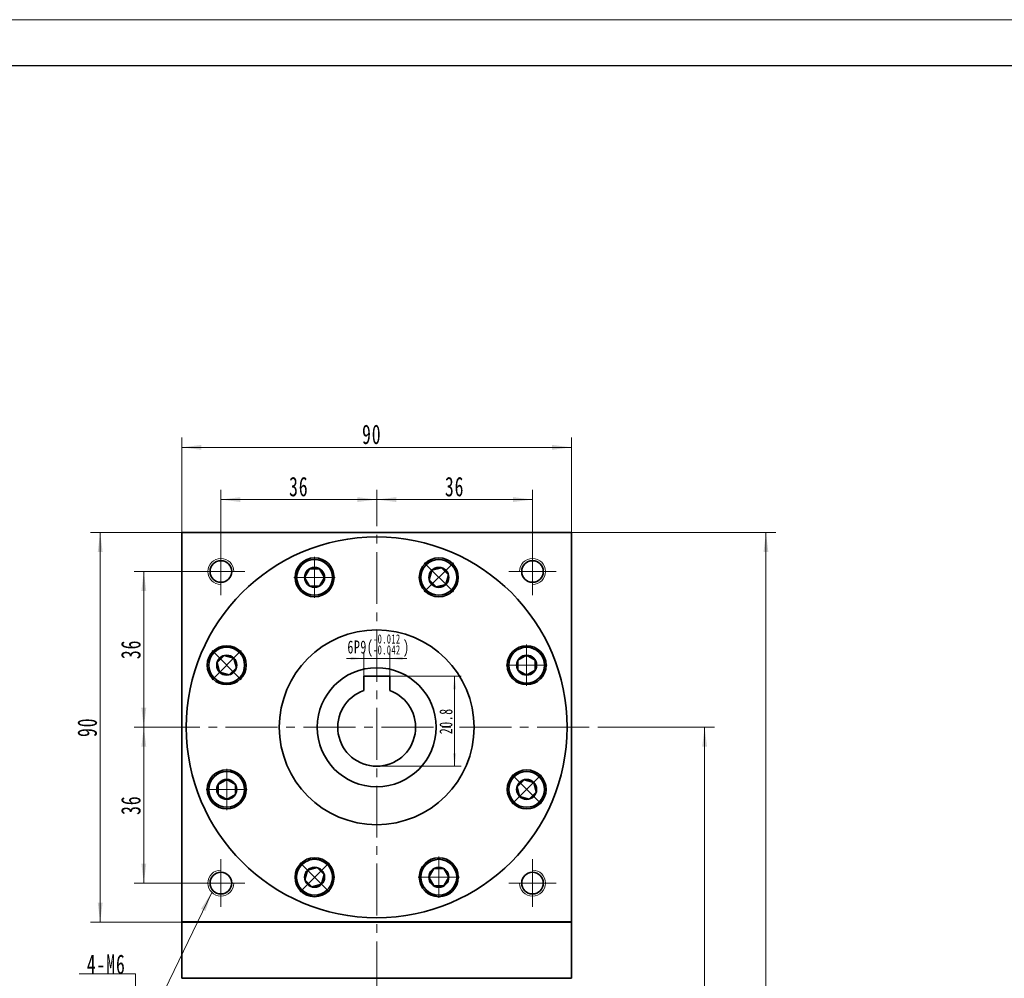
# Model space of a CAD drawing. Header units: millimetres. Extents: x -75 to 822, y -78 to 557.
# Tile 4 of 4: x 324 to 551, y 335 to 557. Entities that reach past the tile are written whole.
import ezdxf

# ---------------------------------------------------------------- set-up
doc = ezdxf.new("R2010")
doc.units = ezdxf.units.MM
doc.set_wipeout_variables(frame=1)
doc.linetypes.add('点画线', pattern=[18, 12, -2, 2, -2])
doc.layers.get('0').update_dxf_attribs({"lineweight": 35})
for name, color, linetype, lineweight in [('EB0', 7, 'Continuous', 35), ('中心线层', 1, '点画线', 18), ('图框_外框线', 7, 'Continuous', 18), ('尺寸线层', 3, 'Continuous', 18), ('粗实线', 7, 'Continuous', 50), ('粗实线层', 7, 'Continuous', 35)]:
    doc.layers.add(name, color=color, linetype=linetype, lineweight=lineweight)
doc.styles.add('标准', font='txt', dxfattribs={"width": 0.667})
doc.dimstyles.new('a4-1-1', dxfattribs={"dimtxt": 3, "dimasz": 3, "dimexe": 1.5, "dimexo": 0, "dimgap": 0.5, "dimtad": 1, "dimdec": 3, "dimdsep": 46, "dimtxsty": '标准', "dimblk": '_CAXARROW', "dimcen": 0, "dimdle": 4, "dimazin": 2, "dimtfac": 0.707107, "dimtdec": 3, "dimtix": 1, "dimtmove": 2, "dimatfit": 3, "dimfxl": 1, "dimfrac": 2, "dimtolj": 1, "dimtzin": 0, "dimarcsym": 1})

# ---------------------------------------------------------------- blocks, each defined once
blk = doc.blocks.new('*X14')
at = {"layer": '尺寸线层', "linetype": 'Continuous', "transparency": 16777216}
for points in [[(370.33, 445.74), (374.83, 445.18), (374.83, 446.3)], [(406.33, 445.74), (401.83, 445.18), (401.83, 446.3)]]:
    blk.add_hatch(color=0, dxfattribs=at).paths.add_polyline_path(points, flags=0)
at = {"layer": '尺寸线层', "color": 0, "linetype": 'Continuous', "transparency": 16777216}
for p, q in [((370.33, 434.62), (370.33, 447.99)), ((406.33, 441.12), (406.33, 447.99)), ((406.33, 445.74), (370.33, 445.74))]:
    blk.add_line(p, q, dxfattribs=at)
at = {"layer": '尺寸线层', "color": 0, "transparency": 16777216, "insert": (388.33, 448.71), "char_height": 4.5, "width": 9, "attachment_point": 5, "line_spacing_factor": 1.15057, "style": '标准'}
blk.add_mtext('\\T1.1;36', dxfattribs=at)
blk = doc.blocks.new('_CAXARROW')
blk.add_hatch(color=0).paths.add_polyline_path([(0, 0), (-1, 0.125), (-1, -0.125)], flags=0)
blk = doc.blocks.new('*X15')
at = {"layer": '尺寸线层', "linetype": 'Continuous', "transparency": 16777216}
for points in [[(406.33, 445.74), (410.83, 446.3), (410.83, 445.18)], [(442.33, 445.74), (437.83, 446.3), (437.83, 445.18)]]:
    blk.add_hatch(color=0, dxfattribs=at).paths.add_polyline_path(points, flags=0)
at = {"layer": '尺寸线层', "color": 0, "linetype": 'Continuous', "transparency": 16777216}
for p, q in [((406.33, 441.12), (406.33, 447.99)), ((442.33, 434.62), (442.33, 447.99)), ((406.33, 445.74), (442.33, 445.74))]:
    blk.add_line(p, q, dxfattribs=at)
at = {"layer": '尺寸线层', "color": 0, "transparency": 16777216, "insert": (424.33, 448.71), "char_height": 4.5, "width": 9, "attachment_point": 5, "line_spacing_factor": 1.15057, "style": '标准'}
blk.add_mtext('\\T1.1;36', dxfattribs=at)
blk = doc.blocks.new('*X16')
at = {"layer": '尺寸线层', "linetype": 'Continuous', "transparency": 16777216}
for points in [[(352.52, 429.12), (353.09, 424.62), (351.96, 424.62)], [(352.52, 393.12), (353.09, 397.62), (351.96, 397.62)]]:
    blk.add_hatch(color=0, dxfattribs=at).paths.add_polyline_path(points, flags=0)
at = {"layer": '尺寸线层', "color": 0, "linetype": 'Continuous', "transparency": 16777216}
for p, q in [((364.83, 429.12), (350.27, 429.12)), ((352.52, 429.12), (352.52, 393.12)), ((353.44, 393.12), (350.27, 393.12))]:
    blk.add_line(p, q, dxfattribs=at)
at = {"layer": '尺寸线层', "color": 0, "transparency": 16777216, "insert": (349.55, 411.12), "char_height": 4.5, "width": 9, "attachment_point": 5, "rotation": 90, "line_spacing_factor": 1.15057, "style": '标准'}
blk.add_mtext('\\T1.1;36', dxfattribs=at)
blk = doc.blocks.new('*X17')
at = {"layer": '尺寸线层', "linetype": 'Continuous', "transparency": 16777216}
for points in [[(352.52, 393.12), (353.09, 388.62), (351.96, 388.62)], [(352.52, 357.12), (353.09, 361.62), (351.96, 361.62)]]:
    blk.add_hatch(color=0, dxfattribs=at).paths.add_polyline_path(points, flags=0)
at = {"layer": '尺寸线层', "color": 0, "linetype": 'Continuous', "transparency": 16777216}
for p, q in [((353.44, 393.12), (350.27, 393.12)), ((352.52, 393.12), (352.52, 357.12)), ((364.83, 357.12), (350.27, 357.12))]:
    blk.add_line(p, q, dxfattribs=at)
at = {"layer": '尺寸线层', "color": 0, "transparency": 16777216, "insert": (349.55, 375.12), "char_height": 4.5, "width": 9, "attachment_point": 5, "rotation": 90, "line_spacing_factor": 1.15057, "style": '标准'}
blk.add_mtext('\\T1.1;36', dxfattribs=at)
blk = doc.blocks.new('*X18')
at = {"layer": '尺寸线层', "linetype": 'Continuous', "transparency": 16777216}
for points in [[(496.26, 438.12), (496.82, 433.62), (495.7, 433.62)], [(496.26, 208.62), (496.82, 213.12), (495.7, 213.12)]]:
    blk.add_hatch(color=0, dxfattribs=at).paths.add_polyline_path(points, flags=0)
at = {"layer": '尺寸线层', "color": 0, "linetype": 'Continuous', "transparency": 16777216}
for p, q in [((451.33, 438.12), (498.51, 438.12)), ((496.26, 438.12), (496.26, 208.62)), ((451.33, 208.62), (498.51, 208.62))]:
    blk.add_line(p, q, dxfattribs=at)
at = {"layer": '尺寸线层', "color": 0, "transparency": 16777216, "insert": (493.28, 323.37), "char_height": 4.5, "width": 21.0008, "attachment_point": 5, "rotation": 90, "line_spacing_factor": 1.15057, "style": '标准'}
blk.add_mtext('\\T1.1;229.5', dxfattribs=at)
blk = doc.blocks.new('*X19')
at = {"layer": '尺寸线层', "linetype": 'Continuous', "transparency": 16777216}
for points in [[(482.09, 393.12), (482.65, 388.62), (481.53, 388.62)], [(482.09, 208.62), (482.65, 213.12), (481.53, 213.12)]]:
    blk.add_hatch(color=0, dxfattribs=at).paths.add_polyline_path(points, flags=0)
at = {"layer": '尺寸线层', "color": 0, "linetype": 'Continuous', "transparency": 16777216}
for p, q in [((457.98, 393.12), (484.34, 393.12)), ((482.09, 393.12), (482.09, 208.62)), ((451.33, 208.62), (484.34, 208.62))]:
    blk.add_line(p, q, dxfattribs=at)
at = {"layer": '尺寸线层', "color": 0, "transparency": 16777216, "insert": (479.1, 307.04), "char_height": 4.5, "width": 20.8061, "attachment_point": 5, "rotation": 90, "line_spacing_factor": 1.15057, "style": '标准'}
blk.add_mtext('\\T1.1;184.5', dxfattribs=at)
blk = doc.blocks.new('*X24')
at = {"layer": '尺寸线层', "color": 0, "char_height": 3, "attachment_point": 1, "line_spacing_factor": 1.15057, "style": '标准'}
for s, insert, width in [('\\T1.1;{\\H0.707107x;-0.012}', (405.49, 414.6), 25.4533), ('\\T1.1;6P9(', (399.57, 413.18), 54.0372), ('\\T1.1;{\\H0.707107x;-0.042}', (405.49, 412.07), 25.4533), ('\\T1.1;)', (412.45, 413.18), 54.0372)]:
    blk.add_mtext(s, dxfattribs=dict(at, insert=insert, width=width))
blk = doc.blocks.new('*X23')
at = {"layer": '尺寸线层', "linetype": 'Continuous', "transparency": 16777216}
for points in [[(403.33, 409.04), (400.33, 408.66), (400.33, 409.41)], [(409.33, 409.04), (412.33, 408.66), (412.33, 409.41)]]:
    blk.add_hatch(color=0, dxfattribs=at).paths.add_polyline_path(points, flags=0)
at = {"layer": '尺寸线层', "color": 0, "linetype": 'Continuous', "transparency": 16777216}
for p, q in [((403.33, 404.92), (403.33, 410.54)), ((409.33, 404.92), (409.33, 410.54)), ((413.33, 409.04), (399.33, 409.04))]:
    blk.add_line(p, q, dxfattribs=at)
at = {"layer": '尺寸线层', "color": 0, "transparency": 16777216}
blk.add_blockref('*X24', (0, 0), dxfattribs=at)
blk = doc.blocks.new('*X25')
at = {"layer": '尺寸线层', "linetype": 'Continuous', "transparency": 16777216}
for points in [[(424.33, 404.92), (424.7, 401.92), (423.95, 401.92)], [(424.33, 384.12), (424.7, 387.12), (423.95, 387.12)]]:
    blk.add_hatch(color=0, dxfattribs=at).paths.add_polyline_path(points, flags=0)
at = {"layer": '尺寸线层', "color": 0, "linetype": 'Continuous', "transparency": 16777216}
for p, q in [((409.33, 404.92), (425.83, 404.92)), ((424.33, 404.92), (424.33, 384.12)), ((406.33, 384.12), (425.83, 384.12))]:
    blk.add_line(p, q, dxfattribs=at)
at = {"layer": '尺寸线层', "color": 0, "transparency": 16777216, "insert": (422.34, 394.52), "char_height": 3, "width": 10.9547, "attachment_point": 5, "rotation": 90, "line_spacing_factor": 1.15057, "style": '标准'}
blk.add_mtext('\\T1.1;20.8', dxfattribs=at)
blk = doc.blocks.new('*X26')
at = {"layer": '尺寸线层', "linetype": 'Continuous'}
blk.add_hatch(color=0, dxfattribs=at).paths.add_polyline_path([(17.62, 28.86), (16.17, 24.56), (15.15, 25.05)], flags=0)
at = {"layer": '尺寸线层', "color": 0, "linetype": 'Continuous'}
blk.add_line((17.62, 28.86), (3.67, 0), dxfattribs=at)
at = {"layer": '尺寸线层', "color": 0}
for p, q in [((0, 10.09), (-12.97, 10.09)), ((0, 0), (0, 10.09)), ((0, 0), (-12.97, 0)), ((3.67, 0), (0, 0))]:
    blk.add_line(p, q, dxfattribs=at)
at = {"layer": '尺寸线层', "color": 0, "insert": (-2.25, 0.9), "char_height": 4.5, "width": 19.9754, "attachment_point": 9, "line_spacing_factor": 1.15057, "style": '标准'}
blk.add_mtext('\\T1.1;4-M6\\P5个面', dxfattribs=at)
blk = doc.blocks.new('*X27')
at = {"layer": '中心线层', "linetype": '点画线', "lineweight": 18}
for p, q in [((0, -4.76), (0, 4.76)), ((-4.76, 0), (4.76, 0))]:
    blk.add_line(p, q, dxfattribs=at)
at = {"layer": '粗实线层'}
for p, q in [((-2.31, 0), (-1.15, 2)), ((-2.31, 0), (-1.15, -2)), ((-1.15, 2), (1.15, 2)), ((2.31, 0), (1.15, 2)), ((2.31, 0), (1.15, 2)), ((2.31, 0), (1.15, -2)), ((-1.15, -2), (1.15, -2))]:
    blk.add_line(p, q, dxfattribs=at)
blk.add_circle((0, 0), 2.31, dxfattribs=at)
for start, end in [(0, 180), (180, 360)]:
    blk.add_arc((0, 0), 4.14, start, end, dxfattribs=at)
blk = doc.blocks.new('*X28')
at = {"layer": '尺寸线层', "linetype": 'Continuous', "transparency": 16777216}
for points in [[(342.45, 438.12), (343.01, 433.62), (341.88, 433.62)], [(342.45, 348.12), (343.01, 352.62), (341.88, 352.62)]]:
    blk.add_hatch(color=0, dxfattribs=at).paths.add_polyline_path(points, flags=0)
at = {"layer": '尺寸线层', "color": 0, "linetype": 'Continuous', "transparency": 16777216}
for p, q in [((361.33, 438.12), (340.2, 438.12)), ((342.45, 438.12), (342.45, 348.12)), ((361.33, 348.12), (340.2, 348.12))]:
    blk.add_line(p, q, dxfattribs=at)
at = {"layer": '尺寸线层', "color": 0, "transparency": 16777216, "insert": (339.47, 393.12), "char_height": 4.5, "width": 9, "attachment_point": 5, "rotation": 90, "line_spacing_factor": 1.15057, "style": '标准'}
blk.add_mtext('\\T1.1;90', dxfattribs=at)
blk = doc.blocks.new('*X29')
at = {"layer": '尺寸线层', "linetype": 'Continuous', "transparency": 16777216}
for points in [[(361.33, 457.81), (365.83, 458.37), (365.83, 457.24)], [(451.33, 457.81), (446.83, 458.37), (446.83, 457.24)]]:
    blk.add_hatch(color=0, dxfattribs=at).paths.add_polyline_path(points, flags=0)
at = {"layer": '尺寸线层', "color": 0, "linetype": 'Continuous', "transparency": 16777216}
for p, q in [((361.33, 438.12), (361.33, 460.06)), ((451.33, 438.12), (451.33, 460.06)), ((361.33, 457.81), (451.33, 457.81))]:
    blk.add_line(p, q, dxfattribs=at)
at = {"layer": '尺寸线层', "color": 0, "transparency": 16777216, "insert": (405.19, 460.78), "char_height": 4.5, "width": 9, "attachment_point": 5, "line_spacing_factor": 1.15057, "style": '标准'}
blk.add_mtext('\\T1.1;90', dxfattribs=at)

msp = doc.modelspace()

# ---------------------------------------------------------------- linework, layer by layer
at = {"layer": 'EB0'}
msp.add_line((451.3269, 335.1215), (361.3269, 335.1215), dxfattribs=at)
at = {"layer": '中心线层'}
for p, q in [((406.3269, 205.6238), (406.3269, 441.1215)), ((370.3269, 423.6215), (370.3269, 434.6215)), ((442.3269, 434.6215), (442.3269, 423.6215)), ((364.8269, 429.1215), (375.8269, 429.1215)), ((436.8269, 429.1215), (447.8269, 429.1215)), ((353.435, 393.1215), (457.979, 393.1215)), ((370.3269, 351.6215), (370.3269, 362.6215)), ((442.3269, 362.6215), (442.3269, 351.6215)), ((375.8269, 357.1215), (364.8269, 357.1215)), ((447.8269, 357.1215), (436.8269, 357.1215))]:
    msp.add_line(p, q, dxfattribs=at)
at = {"layer": '粗实线', "lineweight": 40}
msp.add_line((451.3269, 348.1215), (361.3269, 348.1215), dxfattribs=at)
at = {"layer": '粗实线层'}
for p, q in [((361.3269, 438.1215), (451.3269, 438.1215)), ((361.3269, 348.1215), (361.3269, 438.1215)), ((451.3269, 348.1215), (451.3269, 438.1215)), ((409.3269, 404.9215), (403.3269, 404.9215)), ((403.3269, 404.9215), (403.3269, 401.6067)), ((409.3269, 404.9215), (409.3269, 401.6067)), ((361.3269, 348.1215), (361.3269, 335.1215)), ((451.3269, 335.1215), (451.3269, 348.1215)), ((361.3269, 335.1215), (451.3269, 335.1215))]:
    msp.add_line(p, q, dxfattribs=at)
for centre, radius in [((406.3269, 393.1215), 44), ((391.9763, 427.7669), 4.5), ((420.6775, 427.7669), 4.5), ((370.3269, 429.1215), 2.5), ((442.3269, 429.1215), 2.5), ((406.3269, 393.1215), 22.5), ((371.6814, 407.4721), 4.5), ((440.9724, 407.4721), 4.5), ((406.3269, 393.1215), 13.75), ((371.6814, 378.7708), 4.5), ((440.9724, 378.7708), 4.5), ((391.9763, 358.476), 4.5), ((420.6775, 358.476), 4.5), ((370.3269, 357.1215), 2.5), ((442.3269, 357.1215), 2.5)]:
    msp.add_circle(centre, radius, dxfattribs=at)
at = {"layer": '粗实线层', "lineweight": 18}
for centre, start, end in [((370.3269, 429.1215), 360, 270), ((442.3269, 429.1215), 270, 180), ((370.3269, 357.1215), 90, 360), ((442.3269, 357.1215), 180, 90)]:
    msp.add_arc(centre, 3, start, end, dxfattribs=at)
at = {"layer": '粗实线层'}
msp.add_arc((406.3269, 393.1215), 9, 109.471221, 70.528779, dxfattribs=at)

# ---------------------------------------------------------------- block references
at = {"layer": '尺寸线层'}
msp.add_blockref('*X26', (350.5884, 326.1031), dxfattribs=at)

# ---------------------------------------------------------------- dimensions: what is measured, and where the dimension line sits
dim = msp.add_linear_dim(base=(451.3269, 457.8068), p1=(361.3269, 438.1215), p2=(451.3269, 438.1215), dimstyle='a4-1-1', override={"dimsah": 1, "dimtfac": 1, "dimtfill": 1, "dimtzin": 0}, dxfattribs=at)
dim.commit()
dim.dimension.update_dxf_attribs({"geometry": '*X29', "text_midpoint": (405.1941, 460.7816), "dimtype": 160})
for base, p2, picture, middle in [((370.3269, 445.7387), (370.3269, 434.6215), '*X14', (388.3269, 448.7135)), ((442.3269, 445.7387), (442.3269, 434.6215), '*X15', (424.3269, 448.7135))]:
    dim = msp.add_linear_dim(base=base, p1=(406.3269, 441.1215), p2=p2, dimstyle='a4-1-1', override={"dimsah": 1, "dimtfill": 1, "dimtzin": 0}, dxfattribs=at)
    dim.commit()
    dim.dimension.update_dxf_attribs({"geometry": picture, "text_midpoint": middle})
for base, p1, p2, picture, middle in [((342.4471, 348.1215), (361.3269, 438.1215), (361.3269, 348.1215), '*X28', (339.4723, 393.1215)), ((496.25864, 208.62103), (451.32691, 438.12145), (451.32691, 208.62103), '*X18', (493.28378, 323.37124)), ((352.5239, 393.1215), (364.8269, 429.1215), (353.435, 393.1215), '*X16', (349.549, 411.1215)), ((424.3269, 384.1215), (409.3269, 404.9215), (406.3269, 384.1215), '*X25', (422.3437, 394.5215)), ((352.5239, 357.1215), (353.435, 393.1215), (364.8269, 357.1215), '*X17', (349.549, 375.1215))]:
    dim = msp.add_linear_dim(base=base, p1=p1, p2=p2, angle=270, dimstyle='a4-1-1', override={"dimsah": 1, "dimtfill": 1, "dimtzin": 0}, dxfattribs=at)
    dim.commit()
    dim.dimension.update_dxf_attribs({"geometry": picture, "text_midpoint": middle})
dim = msp.add_linear_dim(base=(403.3269, 409.0396), p1=(409.3269, 404.9215), p2=(403.3269, 404.9215), text='\\A1;6P9({\\H0.707107x;\\S-0.012^ -0.042;})', dimstyle='a4-1-1', override={"dimsah": 1, "dimtfill": 1, "dimtolj": 0, "dimtzin": 0}, dxfattribs=at)
dim.commit()
dim.dimension.update_dxf_attribs({"geometry": '*X23', "text_midpoint": (406.3269, 412.2589)})
dim = msp.add_linear_dim(base=(482.09209, 208.62103), p1=(457.97903, 393.12145), p2=(451.32691, 208.62103), angle=270, dimstyle='a4-1-1', override={"dimsah": 1, "dimtfill": 1, "dimtzin": 0}, dxfattribs=at)
dim.commit()
dim.dimension.update_dxf_attribs({"geometry": '*X19', "text_midpoint": (479.10466, 307.0351), "dimtype": 160})

# ---------------------------------------------------------------- next in the draw order: wipeouts: each hides what was drawn before it
for points in [[(396.1163, 427.7669), (396.1162, 427.7912), (396.116, 427.8155), (396.1156, 427.8397), (396.1151, 427.864), (396.1145, 427.8882), (396.1137, 427.9125), (396.1128, 427.9367), (396.1117, 427.961), (396.1105, 427.9852), (396.1092, 428.0094), (396.1077, 428.0336), (396.106, 428.0579), (396.1043, 428.082), (396.1024, 428.1062), (396.1003, 428.1304), (396.0981, 428.1546), (396.0957, 428.1787), (396.0933, 428.2029), (396.0906, 428.227), (396.0879, 428.2511), (396.085, 428.2752), (396.0819, 428.2992), (396.0787, 428.3233), (396.0754, 428.3473), (396.0719, 428.3713), (396.0683, 428.3953), (396.0646, 428.4193), (396.0607, 428.4433), (396.0566, 428.4672), (396.0525, 428.4911), (396.0525, 428.4911), (396.0144, 428.6798), (395.9676, 428.8665), (395.9122, 429.0508), (395.8482, 429.2324), (395.7759, 429.4108), (395.6954, 429.5856), (395.6069, 429.7565), (395.5105, 429.9231), (395.4064, 430.0851), (395.2949, 430.242), (395.1763, 430.3936), (395.0508, 430.5395), (394.9186, 430.6794), (394.78, 430.813), (394.6354, 430.9401), (394.485, 431.0602), (394.3292, 431.1733), (394.1683, 431.279), (394.0027, 431.3771), (393.8327, 431.4674), (393.6587, 431.5497), (393.4811, 431.6238), (393.3002, 431.6896), (393.1164, 431.7469), (392.9302, 431.7955), (392.7419, 431.8355), (392.5519, 431.8667), (392.3607, 431.889), (392.1687, 431.9025), (391.9763, 431.9069), (391.9763, 431.9069), (391.7838, 431.9025), (391.5918, 431.889), (391.4006, 431.8667), (391.2107, 431.8355), (391.0224, 431.7955), (390.8362, 431.7469), (390.6524, 431.6896), (390.4715, 431.6238), (390.2938, 431.5497), (390.1198, 431.4674), (389.9498, 431.3771), (389.7842, 431.279), (389.6233, 431.1733), (389.4675, 431.0602), (389.3172, 430.9401), (389.1726, 430.813), (389.034, 430.6794), (388.9018, 430.5395), (388.7762, 430.3936), (388.6576, 430.242), (388.5461, 430.0851), (388.4421, 429.9231), (388.3457, 429.7565), (388.2571, 429.5856), (388.1766, 429.4108), (388.1043, 429.2324), (388.0404, 429.0508), (387.985, 428.8665), (387.9382, 428.6798), (387.9001, 428.4911), (387.9001, 428.4911), (387.8959, 428.4672), (387.8919, 428.4433), (387.888, 428.4193), (387.8842, 428.3953), (387.8806, 428.3713), (387.8772, 428.3473), (387.8738, 428.3233), (387.8706, 428.2992), (387.8676, 428.2752), (387.8647, 428.2511), (387.8619, 428.227), (387.8593, 428.2029), (387.8568, 428.1787), (387.8545, 428.1546), (387.8523, 428.1304), (387.8502, 428.1062), (387.8483, 428.082), (387.8465, 428.0579), (387.8449, 428.0336), (387.8434, 428.0094), (387.842, 427.9852), (387.8408, 427.961), (387.8398, 427.9367), (387.8388, 427.9125), (387.8381, 427.8882), (387.8374, 427.864), (387.8369, 427.8397), (387.8366, 427.8155), (387.8363, 427.7912), (387.8363, 427.7669), (387.8363, 427.7669), (387.842, 427.5503), (387.859, 427.3342), (387.8872, 427.1193), (387.9267, 426.9062), (387.9773, 426.6954), (388.0389, 426.4876), (388.1113, 426.2833), (388.1942, 426.083), (388.2875, 425.8874), (388.3909, 425.6969), (388.5042, 425.5121), (388.6269, 425.3335), (388.7589, 425.1615), (388.8997, 424.9967), (389.0489, 424.8395), (389.2061, 424.6903), (389.3709, 424.5495), (389.5428, 424.4176), (389.7215, 424.2948), (389.9063, 424.1816), (390.0968, 424.0782), (390.2924, 423.9849), (390.4926, 423.9019), (390.6969, 423.8296), (390.9048, 423.768), (391.1155, 423.7174), (391.3286, 423.6779), (391.5435, 423.6496), (391.7596, 423.6326), (391.9763, 423.6269), (391.9763, 423.6269), (392.1929, 423.6326), (392.409, 423.6496), (392.6239, 423.6779), (392.837, 423.7174), (393.0478, 423.768), (393.2556, 423.8296), (393.4599, 423.9019), (393.6602, 423.9849), (393.8558, 424.0782), (394.0463, 424.1816), (394.2311, 424.2948), (394.4097, 424.4176), (394.5817, 424.5495), (394.7465, 424.6903), (394.9037, 424.8395), (395.0529, 424.9967), (395.1937, 425.1615), (395.3256, 425.3335), (395.4484, 425.5121), (395.5616, 425.6969), (395.665, 425.8874), (395.7584, 426.083), (395.8413, 426.2833), (395.9137, 426.4876), (395.9752, 426.6954), (396.0258, 426.9062), (396.0653, 427.1193), (396.0936, 427.3342), (396.1106, 427.5503)], [(423.605, 424.8395), (423.6221, 424.8567), (423.6391, 424.874), (423.656, 424.8914), (423.6728, 424.9089), (423.6895, 424.9265), (423.7061, 424.9442), (423.7226, 424.962), (423.7389, 424.9799), (423.7552, 424.9979), (423.7714, 425.016), (423.7875, 425.0342), (423.8034, 425.0525), (423.8193, 425.0708), (423.835, 425.0893), (423.8507, 425.1078), (423.8662, 425.1265), (423.8816, 425.1452), (423.8969, 425.164), (423.9121, 425.1829), (423.9272, 425.2019), (423.9422, 425.221), (423.9571, 425.2402), (423.9718, 425.2595), (423.9864, 425.2788), (424.001, 425.2983), (424.0154, 425.3178), (424.0297, 425.3374), (424.0439, 425.3571), (424.0579, 425.3768), (424.0719, 425.3967), (424.0719, 425.3967), (424.1784, 425.557), (424.2773, 425.7221), (424.3685, 425.8917), (424.4517, 426.0653), (424.5267, 426.2425), (424.5934, 426.4231), (424.6516, 426.6066), (424.7012, 426.7926), (424.7422, 426.9806), (424.7743, 427.1704), (424.7976, 427.3615), (424.812, 427.5535), (424.8175, 427.7459), (424.814, 427.9383), (424.8015, 428.1304), (424.7802, 428.3217), (424.75, 428.5118), (424.7109, 428.7003), (424.6632, 428.8868), (424.6068, 429.0708), (424.542, 429.2521), (424.4688, 429.4301), (424.3874, 429.6045), (424.2979, 429.775), (424.2007, 429.9411), (424.0958, 430.1025), (423.9836, 430.2589), (423.8642, 430.4099), (423.7379, 430.5551), (423.605, 430.6944), (423.605, 430.6944), (423.4657, 430.8273), (423.3205, 430.9536), (423.1695, 431.073), (423.0131, 431.1852), (422.8517, 431.2901), (422.6856, 431.3873), (422.5151, 431.4768), (422.3407, 431.5582), (422.1627, 431.6314), (421.9814, 431.6962), (421.7974, 431.7526), (421.6109, 431.8003), (421.4224, 431.8394), (421.2323, 431.8696), (421.041, 431.8909), (420.8489, 431.9034), (420.6565, 431.9069), (420.4641, 431.9014), (420.2721, 431.887), (420.081, 431.8637), (419.8912, 431.8316), (419.7032, 431.7906), (419.5172, 431.741), (419.3337, 431.6828), (419.1531, 431.6161), (418.9759, 431.5411), (418.8023, 431.4579), (418.6328, 431.3667), (418.4676, 431.2678), (418.3073, 431.1613), (418.3073, 431.1613), (418.2874, 431.1473), (418.2677, 431.1333), (418.248, 431.1191), (418.2284, 431.1048), (418.2089, 431.0904), (418.1894, 431.0758), (418.1701, 431.0612), (418.1508, 431.0465), (418.1316, 431.0316), (418.1125, 431.0166), (418.0935, 431.0015), (418.0746, 430.9863), (418.0558, 430.971), (418.0371, 430.9556), (418.0184, 430.9401), (417.9999, 430.9244), (417.9814, 430.9087), (417.9631, 430.8928), (417.9448, 430.8769), (417.9266, 430.8608), (417.9085, 430.8446), (417.8905, 430.8283), (417.8726, 430.812), (417.8548, 430.7955), (417.8371, 430.7789), (417.8195, 430.7622), (417.802, 430.7454), (417.7846, 430.7285), (417.7673, 430.7115), (417.7501, 430.6944), (417.7501, 430.6944), (417.6009, 430.5371), (417.4602, 430.3723), (417.3282, 430.2004), (417.2054, 430.0217), (417.0922, 429.8369), (416.9888, 429.6465), (416.8955, 429.4508), (416.8125, 429.2506), (416.7402, 429.0463), (416.6786, 428.8384), (416.628, 428.6277), (416.5885, 428.4146), (416.5602, 428.1997), (416.5432, 427.9836), (416.5375, 427.7669), (416.5432, 427.5503), (416.5602, 427.3342), (416.5885, 427.1193), (416.628, 426.9062), (416.6786, 426.6954), (416.7402, 426.4876), (416.8125, 426.2833), (416.8955, 426.083), (416.9888, 425.8874), (417.0922, 425.6969), (417.2054, 425.5121), (417.3282, 425.3335), (417.4602, 425.1615), (417.6009, 424.9967), (417.7501, 424.8395), (417.7501, 424.8395), (417.9073, 424.6903), (418.0721, 424.5495), (418.2441, 424.4176), (418.4227, 424.2948), (418.6075, 424.1816), (418.798, 424.0782), (418.9936, 423.9849), (419.1939, 423.9019), (419.3982, 423.8296), (419.606, 423.768), (419.8168, 423.7174), (420.0299, 423.6779), (420.2448, 423.6496), (420.4609, 423.6326), (420.6775, 423.6269), (420.8942, 423.6326), (421.1103, 423.6496), (421.3252, 423.6779), (421.5383, 423.7174), (421.749, 423.768), (421.9569, 423.8296), (422.1612, 423.9019), (422.3614, 423.9849), (422.5571, 424.0782), (422.7475, 424.1816), (422.9323, 424.2948), (423.111, 424.4176), (423.2829, 424.5495), (423.4477, 424.6903)], [(374.6088, 410.3995), (374.5916, 410.4166), (374.5743, 410.4336), (374.5569, 410.4505), (374.5394, 410.4673), (374.5218, 410.484), (374.5041, 410.5006), (374.4863, 410.5171), (374.4684, 410.5335), (374.4504, 410.5498), (374.4324, 410.5659), (374.4142, 410.582), (374.3959, 410.598), (374.3775, 410.6138), (374.3591, 410.6296), (374.3405, 410.6452), (374.3219, 410.6607), (374.3031, 410.6762), (374.2843, 410.6915), (374.2654, 410.7067), (374.2464, 410.7218), (374.2273, 410.7367), (374.2081, 410.7516), (374.1889, 410.7664), (374.1695, 410.781), (374.1501, 410.7955), (374.1306, 410.8099), (374.111, 410.8242), (374.0913, 410.8384), (374.0715, 410.8525), (374.0517, 410.8664), (374.0517, 410.8664), (373.8913, 410.9729), (373.7262, 411.0719), (373.5567, 411.163), (373.3831, 411.2462), (373.2058, 411.3212), (373.0252, 411.3879), (372.8418, 411.4461), (372.6558, 411.4958), (372.4677, 411.5367), (372.2779, 411.5689), (372.0869, 411.5922), (371.8949, 411.6066), (371.7025, 411.612), (371.51, 411.6085), (371.3179, 411.5961), (371.1266, 411.5747), (370.9365, 411.5445), (370.7481, 411.5055), (370.5616, 411.4577), (370.3775, 411.4014), (370.1963, 411.3365), (370.0183, 411.2633), (369.8438, 411.1819), (369.6734, 411.0925), (369.5073, 410.9952), (369.3459, 410.8904), (369.1895, 410.7781), (369.0385, 410.6587), (368.8932, 410.5324), (368.754, 410.3995), (368.754, 410.3995), (368.6211, 410.2603), (368.4948, 410.115), (368.3754, 409.964), (368.2631, 409.8077), (368.1583, 409.6462), (368.061, 409.4801), (367.9716, 409.3097), (367.8902, 409.1352), (367.817, 408.9572), (367.7521, 408.776), (367.6958, 408.5919), (367.648, 408.4055), (367.609, 408.217), (367.5788, 408.0269), (367.5574, 407.8356), (367.545, 407.6435), (367.5415, 407.451), (367.5469, 407.2586), (367.5613, 407.0667), (367.5846, 406.8756), (367.6168, 406.6858), (367.6577, 406.4977), (367.7074, 406.3117), (367.7656, 406.1283), (367.8323, 405.9477), (367.9073, 405.7704), (367.9905, 405.5968), (368.0816, 405.4273), (368.1806, 405.2622), (368.2871, 405.1018), (368.2871, 405.1018), (368.301, 405.082), (368.3151, 405.0622), (368.3293, 405.0425), (368.3436, 405.0229), (368.358, 405.0034), (368.3725, 404.984), (368.3871, 404.9646), (368.4019, 404.9454), (368.4168, 404.9262), (368.4317, 404.9071), (368.4468, 404.8881), (368.462, 404.8692), (368.4773, 404.8504), (368.4928, 404.8316), (368.5083, 404.813), (368.5239, 404.7944), (368.5397, 404.776), (368.5555, 404.7576), (368.5715, 404.7393), (368.5876, 404.7212), (368.6037, 404.7031), (368.62, 404.6851), (368.6364, 404.6672), (368.6529, 404.6494), (368.6695, 404.6317), (368.6862, 404.6141), (368.703, 404.5966), (368.7199, 404.5792), (368.7369, 404.5619), (368.754, 404.5447), (368.754, 404.5447), (368.9112, 404.3955), (369.076, 404.2547), (369.248, 404.1227), (369.4266, 404), (369.6114, 403.8867), (369.8019, 403.7833), (369.9975, 403.69), (370.1978, 403.6071), (370.4021, 403.5347), (370.6099, 403.4731), (370.8207, 403.4225), (371.0338, 403.3831), (371.2487, 403.3548), (371.4648, 403.3378), (371.6814, 403.3321), (371.8981, 403.3378), (372.1142, 403.3548), (372.3291, 403.3831), (372.5422, 403.4225), (372.7529, 403.4731), (372.9608, 403.5347), (373.1651, 403.6071), (373.3653, 403.69), (373.5609, 403.7833), (373.7514, 403.8867), (373.9362, 404), (374.1149, 404.1227), (374.2868, 404.2547), (374.4516, 404.3955), (374.6088, 404.5447), (374.6088, 404.5447), (374.758, 404.7019), (374.8988, 404.8667), (375.0308, 405.0386), (375.1535, 405.2173), (375.2668, 405.4021), (375.3702, 405.5926), (375.4635, 405.7882), (375.5464, 405.9884), (375.6188, 406.1927), (375.6804, 406.4006), (375.731, 406.6113), (375.7705, 406.8244), (375.7987, 407.0393), (375.8158, 407.2554), (375.8214, 407.4721), (375.8158, 407.6888), (375.7987, 407.9048), (375.7705, 408.1197), (375.731, 408.3328), (375.6804, 408.5436), (375.6188, 408.7514), (375.5464, 408.9557), (375.4635, 409.156), (375.3702, 409.3516), (375.2668, 409.5421), (375.1535, 409.7269), (375.0308, 409.9055), (374.8988, 410.0775), (374.758, 410.2423)], [(440.9724, 403.3321), (440.9967, 403.3322), (441.0209, 403.3324), (441.0452, 403.3327), (441.0694, 403.3332), (441.0937, 403.3339), (441.1179, 403.3346), (441.1422, 403.3356), (441.1664, 403.3366), (441.1907, 403.3378), (441.2149, 403.3392), (441.2391, 403.3407), (441.2633, 403.3423), (441.2875, 403.3441), (441.3117, 403.346), (441.3359, 403.3481), (441.36, 403.3503), (441.3842, 403.3526), (441.4083, 403.3551), (441.4324, 403.3577), (441.4565, 403.3605), (441.4806, 403.3634), (441.5047, 403.3664), (441.5288, 403.3696), (441.5528, 403.373), (441.5768, 403.3764), (441.6008, 403.3801), (441.6248, 403.3838), (441.6487, 403.3877), (441.6726, 403.3917), (441.6965, 403.3959), (441.6965, 403.3959), (441.8852, 403.434), (442.0719, 403.4808), (442.2563, 403.5362), (442.4378, 403.6001), (442.6162, 403.6724), (442.7911, 403.7529), (442.962, 403.8415), (443.1286, 403.9379), (443.2905, 404.042), (443.4475, 404.1534), (443.5991, 404.272), (443.745, 404.3976), (443.8849, 404.5298), (444.0185, 404.6684), (444.1455, 404.813), (444.2657, 404.9633), (444.3787, 405.1191), (444.4844, 405.28), (444.5825, 405.4456), (444.6728, 405.6156), (444.7551, 405.7897), (444.8292, 405.9673), (444.895, 406.1482), (444.9523, 406.332), (445.001, 406.5182), (445.041, 406.7065), (445.0722, 406.8964), (445.0945, 407.0876), (445.1079, 407.2796), (445.1124, 407.4721), (445.1124, 407.4721), (445.1079, 407.6645), (445.0945, 407.8565), (445.0722, 408.0477), (445.041, 408.2377), (445.001, 408.426), (444.9523, 408.6122), (444.895, 408.796), (444.8292, 408.9769), (444.7551, 409.1545), (444.6728, 409.3285), (444.5825, 409.4985), (444.4844, 409.6641), (444.3787, 409.825), (444.2657, 409.9808), (444.1455, 410.1312), (444.0185, 410.2758), (443.8849, 410.4144), (443.745, 410.5466), (443.5991, 410.6721), (443.4475, 410.7907), (443.2905, 410.9022), (443.1286, 411.0063), (442.962, 411.1027), (442.7911, 411.1912), (442.6162, 411.2717), (442.4378, 411.344), (442.2563, 411.408), (442.0719, 411.4634), (441.8852, 411.5102), (441.6965, 411.5483), (441.6965, 411.5483), (441.6726, 411.5524), (441.6487, 411.5565), (441.6248, 411.5604), (441.6008, 411.5641), (441.5768, 411.5677), (441.5528, 411.5712), (441.5288, 411.5745), (441.5047, 411.5777), (441.4806, 411.5808), (441.4565, 411.5837), (441.4324, 411.5864), (441.4083, 411.5891), (441.3842, 411.5915), (441.36, 411.5939), (441.3359, 411.5961), (441.3117, 411.5982), (441.2875, 411.6001), (441.2633, 411.6018), (441.2391, 411.6035), (441.2149, 411.605), (441.1907, 411.6063), (441.1664, 411.6075), (441.1422, 411.6086), (441.1179, 411.6095), (441.0937, 411.6103), (441.0694, 411.6109), (441.0452, 411.6114), (441.0209, 411.6118), (440.9967, 411.612), (440.9724, 411.6121), (440.9724, 411.6121), (440.7557, 411.6064), (440.5396, 411.5894), (440.3248, 411.5611), (440.1116, 411.5216), (439.9009, 411.471), (439.6931, 411.4095), (439.4887, 411.3371), (439.2885, 411.2542), (439.0929, 411.1608), (438.9024, 411.0574), (438.7176, 410.9442), (438.539, 410.8214), (438.367, 410.6895), (438.2022, 410.5487), (438.045, 410.3995), (437.8958, 410.2423), (437.755, 410.0775), (437.6231, 409.9055), (437.5003, 409.7269), (437.387, 409.5421), (437.2836, 409.3516), (437.1903, 409.156), (437.1074, 408.9557), (437.035, 408.7514), (436.9735, 408.5436), (436.9229, 408.3328), (436.8834, 408.1197), (436.8551, 407.9048), (436.8381, 407.6888), (436.8324, 407.4721), (436.8324, 407.4721), (436.8381, 407.2554), (436.8551, 407.0393), (436.8834, 406.8244), (436.9229, 406.6113), (436.9735, 406.4006), (437.035, 406.1927), (437.1074, 405.9884), (437.1903, 405.7882), (437.2836, 405.5926), (437.387, 405.4021), (437.5003, 405.2173), (437.6231, 405.0386), (437.755, 404.8667), (437.8958, 404.7019), (438.045, 404.5447), (438.2022, 404.3955), (438.367, 404.2547), (438.539, 404.1227), (438.7176, 404), (438.9024, 403.8867), (439.0929, 403.7833), (439.2885, 403.69), (439.4887, 403.6071), (439.6931, 403.5347), (439.9009, 403.4731), (440.1116, 403.4225), (440.3248, 403.3831), (440.5396, 403.3548), (440.7557, 403.3378)], [(371.6814, 382.9108), (371.6572, 382.9108), (371.6329, 382.9105), (371.6086, 382.9102), (371.5844, 382.9097), (371.5601, 382.909), (371.5359, 382.9083), (371.5116, 382.9073), (371.4874, 382.9063), (371.4632, 382.9051), (371.4389, 382.9037), (371.4147, 382.9022), (371.3905, 382.9006), (371.3663, 382.8988), (371.3421, 382.8969), (371.3179, 382.8948), (371.2938, 382.8926), (371.2696, 382.8903), (371.2455, 382.8878), (371.2214, 382.8852), (371.1973, 382.8824), (371.1732, 382.8795), (371.1491, 382.8765), (371.1251, 382.8733), (371.101, 382.8699), (371.077, 382.8665), (371.053, 382.8629), (371.029, 382.8591), (371.0051, 382.8552), (370.9812, 382.8512), (370.9573, 382.847), (370.9573, 382.847), (370.7686, 382.8089), (370.5819, 382.7621), (370.3975, 382.7067), (370.216, 382.6428), (370.0376, 382.5705), (369.8627, 382.49), (369.6918, 382.4014), (369.5252, 382.305), (369.3633, 382.201), (369.2063, 382.0895), (369.0548, 381.9709), (368.9088, 381.8453), (368.7689, 381.7131), (368.6353, 381.5745), (368.5083, 381.4299), (368.3881, 381.2796), (368.2751, 381.1238), (368.1694, 380.9629), (368.0713, 380.7973), (367.981, 380.6273), (367.8987, 380.4533), (367.8246, 380.2756), (367.7588, 380.0947), (367.7015, 379.9109), (367.6528, 379.7247), (367.6128, 379.5364), (367.5816, 379.3465), (367.5593, 379.1553), (367.5459, 378.9633), (367.5414, 378.7708), (367.5414, 378.7708), (367.5459, 378.5784), (367.5593, 378.3864), (367.5816, 378.1952), (367.6128, 378.0052), (367.6528, 377.8169), (367.7015, 377.6307), (367.7588, 377.4469), (367.8246, 377.266), (367.8987, 377.0884), (367.981, 376.9144), (368.0713, 376.7444), (368.1694, 376.5788), (368.2751, 376.4179), (368.3881, 376.2621), (368.5083, 376.1117), (368.6353, 375.9671), (368.7689, 375.8285), (368.9088, 375.6963), (369.0548, 375.5708), (369.2063, 375.4522), (369.3633, 375.3407), (369.5252, 375.2366), (369.6918, 375.1402), (369.8627, 375.0517), (370.0376, 374.9712), (370.216, 374.8989), (370.3975, 374.8349), (370.5819, 374.7795), (370.7686, 374.7327), (370.9573, 374.6946), (370.9573, 374.6946), (370.9812, 374.6905), (371.0051, 374.6864), (371.029, 374.6825), (371.053, 374.6788), (371.077, 374.6752), (371.101, 374.6717), (371.1251, 374.6684), (371.1491, 374.6652), (371.1732, 374.6621), (371.1973, 374.6592), (371.2214, 374.6565), (371.2455, 374.6538), (371.2696, 374.6514), (371.2938, 374.649), (371.3179, 374.6468), (371.3421, 374.6448), (371.3663, 374.6428), (371.3905, 374.6411), (371.4147, 374.6394), (371.4389, 374.6379), (371.4632, 374.6366), (371.4874, 374.6354), (371.5116, 374.6343), (371.5359, 374.6334), (371.5601, 374.6326), (371.5844, 374.632), (371.6086, 374.6315), (371.6329, 374.6311), (371.6572, 374.6309), (371.6814, 374.6308), (371.6814, 374.6308), (371.8981, 374.6365), (372.1142, 374.6535), (372.3291, 374.6818), (372.5422, 374.7213), (372.7529, 374.7719), (372.9608, 374.8334), (373.1651, 374.9058), (373.3653, 374.9887), (373.5609, 375.0821), (373.7514, 375.1855), (373.9362, 375.2987), (374.1149, 375.4215), (374.2868, 375.5534), (374.4516, 375.6942), (374.6088, 375.8434), (374.758, 376.0006), (374.8988, 376.1654), (375.0308, 376.3374), (375.1535, 376.516), (375.2668, 376.7008), (375.3702, 376.8913), (375.4635, 377.0869), (375.5464, 377.2872), (375.6188, 377.4915), (375.6804, 377.6993), (375.731, 377.9101), (375.7705, 378.1232), (375.7987, 378.3381), (375.8158, 378.5542), (375.8214, 378.7708), (375.8214, 378.7708), (375.8158, 378.9875), (375.7987, 379.2036), (375.7705, 379.4185), (375.731, 379.6316), (375.6804, 379.8423), (375.6188, 380.0502), (375.5464, 380.2545), (375.4635, 380.4547), (375.3702, 380.6503), (375.2668, 380.8408), (375.1535, 381.0256), (375.0308, 381.2043), (374.8988, 381.3762), (374.758, 381.541), (374.6088, 381.6982), (374.4516, 381.8474), (374.2868, 381.9882), (374.1149, 382.1202), (373.9362, 382.2429), (373.7514, 382.3562), (373.5609, 382.4596), (373.3653, 382.5529), (373.1651, 382.6358), (372.9608, 382.7082), (372.7529, 382.7698), (372.5422, 382.8204), (372.3291, 382.8599), (372.1142, 382.8881), (371.8981, 382.9051)], [(438.045, 375.8434), (438.0622, 375.8263), (438.0795, 375.8093), (438.0969, 375.7924), (438.1144, 375.7756), (438.132, 375.7589), (438.1497, 375.7423), (438.1675, 375.7258), (438.1854, 375.7094), (438.2034, 375.6931), (438.2215, 375.677), (438.2396, 375.6609), (438.2579, 375.6449), (438.2763, 375.6291), (438.2947, 375.6133), (438.3133, 375.5977), (438.3319, 375.5822), (438.3507, 375.5667), (438.3695, 375.5514), (438.3884, 375.5362), (438.4074, 375.5211), (438.4265, 375.5062), (438.4457, 375.4913), (438.4649, 375.4765), (438.4843, 375.4619), (438.5037, 375.4474), (438.5232, 375.433), (438.5428, 375.4187), (438.5625, 375.4045), (438.5823, 375.3904), (438.6021, 375.3765), (438.6021, 375.3765), (438.7625, 375.27), (438.9276, 375.171), (439.0971, 375.0799), (439.2707, 374.9967), (439.448, 374.9217), (439.6286, 374.855), (439.812, 374.7968), (439.998, 374.7471), (440.1861, 374.7062), (440.3759, 374.674), (440.567, 374.6507), (440.7589, 374.6363), (440.9513, 374.6309), (441.1438, 374.6344), (441.3359, 374.6468), (441.5272, 374.6682), (441.7173, 374.6984), (441.9058, 374.7374), (442.0922, 374.7852), (442.2763, 374.8415), (442.4575, 374.9064), (442.6355, 374.9796), (442.81, 375.061), (442.9804, 375.1504), (443.1465, 375.2477), (443.308, 375.3525), (443.4643, 375.4648), (443.6153, 375.5842), (443.7606, 375.7105), (443.8998, 375.8434), (443.8998, 375.8434), (444.0327, 375.9826), (444.159, 376.1279), (444.2784, 376.2789), (444.3907, 376.4352), (444.4955, 376.5967), (444.5928, 376.7628), (444.6822, 376.9332), (444.7636, 377.1077), (444.8368, 377.2857), (444.9017, 377.4669), (444.9581, 377.651), (445.0058, 377.8374), (445.0448, 378.0259), (445.075, 378.216), (445.0964, 378.4073), (445.1088, 378.5994), (445.1123, 378.7919), (445.1069, 378.9843), (445.0925, 379.1763), (445.0692, 379.3673), (445.037, 379.5571), (444.9961, 379.7452), (444.9465, 379.9312), (444.8882, 380.1146), (444.8215, 380.2952), (444.7465, 380.4725), (444.6633, 380.6461), (444.5722, 380.8156), (444.4732, 380.9807), (444.3667, 381.1411), (444.3667, 381.1411), (444.3528, 381.1609), (444.3387, 381.1807), (444.3245, 381.2004), (444.3102, 381.22), (444.2958, 381.2395), (444.2813, 381.2589), (444.2667, 381.2783), (444.2519, 381.2975), (444.237, 381.3167), (444.2221, 381.3358), (444.207, 381.3548), (444.1918, 381.3737), (444.1765, 381.3925), (444.1611, 381.4113), (444.1455, 381.4299), (444.1299, 381.4485), (444.1141, 381.4669), (444.0983, 381.4853), (444.0823, 381.5036), (444.0663, 381.5218), (444.0501, 381.5398), (444.0338, 381.5578), (444.0174, 381.5757), (444.0009, 381.5935), (443.9843, 381.6112), (443.9676, 381.6288), (443.9508, 381.6463), (443.9339, 381.6637), (443.9169, 381.681), (443.8998, 381.6982), (443.8998, 381.6982), (443.7426, 381.8474), (443.5778, 381.9882), (443.4058, 382.1202), (443.2272, 382.2429), (443.0424, 382.3562), (442.8519, 382.4596), (442.6563, 382.5529), (442.456, 382.6358), (442.2517, 382.7082), (442.0439, 382.7698), (441.8331, 382.8204), (441.62, 382.8599), (441.4051, 382.8881), (441.1891, 382.9051), (440.9724, 382.9108), (440.7557, 382.9051), (440.5396, 382.8881), (440.3248, 382.8599), (440.1116, 382.8204), (439.9009, 382.7698), (439.6931, 382.7082), (439.4887, 382.6358), (439.2885, 382.5529), (439.0929, 382.4596), (438.9024, 382.3562), (438.7176, 382.2429), (438.539, 382.1202), (438.367, 381.9882), (438.2022, 381.8474), (438.045, 381.6982), (438.045, 381.6982), (437.8958, 381.541), (437.755, 381.3762), (437.6231, 381.2043), (437.5003, 381.0256), (437.387, 380.8408), (437.2836, 380.6503), (437.1903, 380.4547), (437.1074, 380.2545), (437.035, 380.0502), (436.9735, 379.8423), (436.9229, 379.6316), (436.8834, 379.4185), (436.8551, 379.2036), (436.8381, 378.9875), (436.8324, 378.7708), (436.8381, 378.5542), (436.8551, 378.3381), (436.8834, 378.1232), (436.9229, 377.9101), (436.9735, 377.6993), (437.035, 377.4915), (437.1074, 377.2872), (437.1903, 377.0869), (437.2836, 376.8913), (437.387, 376.7008), (437.5003, 376.516), (437.6231, 376.3374), (437.755, 376.1654), (437.8958, 376.0006)], [(389.0489, 361.4034), (389.0317, 361.3862), (389.0147, 361.3689), (388.9978, 361.3515), (388.981, 361.334), (388.9643, 361.3164), (388.9477, 361.2987), (388.9313, 361.2809), (388.9149, 361.263), (388.8986, 361.245), (388.8824, 361.2269), (388.8663, 361.2087), (388.8504, 361.1904), (388.8345, 361.1721), (388.8188, 361.1536), (388.8031, 361.1351), (388.7876, 361.1164), (388.7722, 361.0977), (388.7569, 361.0789), (388.7417, 361.06), (388.7266, 361.041), (388.7116, 361.0219), (388.6968, 361.0027), (388.682, 360.9834), (388.6674, 360.9641), (388.6528, 360.9446), (388.6384, 360.9251), (388.6241, 360.9055), (388.61, 360.8858), (388.5959, 360.8661), (388.5819, 360.8462), (388.5819, 360.8462), (388.4754, 360.6859), (388.3765, 360.5208), (388.2853, 360.3512), (388.2022, 360.1776), (388.1271, 360.0004), (388.0604, 359.8198), (388.0022, 359.6363), (387.9526, 359.4503), (387.9116, 359.2623), (387.8795, 359.0725), (387.8562, 358.8814), (387.8418, 358.6894), (387.8363, 358.497), (387.8398, 358.3046), (387.8523, 358.1125), (387.8736, 357.9212), (387.9038, 357.7311), (387.9429, 357.5426), (387.9906, 357.3561), (388.047, 357.1721), (388.1118, 356.9908), (388.185, 356.8128), (388.2664, 356.6384), (388.3559, 356.4679), (388.4531, 356.3018), (388.558, 356.1404), (388.6702, 355.984), (388.7897, 355.8331), (388.9159, 355.6878), (389.0489, 355.5485), (389.0489, 355.5485), (389.1881, 355.4156), (389.3334, 355.2893), (389.4843, 355.1699), (389.6407, 355.0577), (389.8021, 354.9528), (389.9682, 354.8556), (390.1387, 354.7661), (390.3131, 354.6847), (390.4911, 354.6115), (390.6724, 354.5467), (390.8564, 354.4903), (391.0429, 354.4426), (391.2314, 354.4035), (391.4215, 354.3733), (391.6128, 354.352), (391.8049, 354.3395), (391.9973, 354.336), (392.1898, 354.3415), (392.3817, 354.3559), (392.5728, 354.3792), (392.7626, 354.4113), (392.9507, 354.4523), (393.1366, 354.5019), (393.3201, 354.5601), (393.5007, 354.6268), (393.6779, 354.7019), (393.8515, 354.785), (394.0211, 354.8762), (394.1862, 354.9751), (394.3465, 355.0816), (394.3465, 355.0816), (394.3664, 355.0956), (394.3861, 355.1096), (394.4058, 355.1238), (394.4254, 355.1381), (394.445, 355.1525), (394.4644, 355.1671), (394.4837, 355.1817), (394.503, 355.1964), (394.5222, 355.2113), (394.5413, 355.2263), (394.5603, 355.2414), (394.5792, 355.2566), (394.598, 355.2719), (394.6167, 355.2873), (394.6354, 355.3028), (394.6539, 355.3185), (394.6724, 355.3342), (394.6908, 355.3501), (394.709, 355.366), (394.7272, 355.3821), (394.7453, 355.3983), (394.7633, 355.4146), (394.7812, 355.4309), (394.799, 355.4474), (394.8167, 355.464), (394.8343, 355.4807), (394.8518, 355.4975), (394.8692, 355.5144), (394.8865, 355.5314), (394.9037, 355.5485), (394.9037, 355.5485), (395.0529, 355.7058), (395.1937, 355.8706), (395.3256, 356.0425), (395.4484, 356.2212), (395.5616, 356.406), (395.665, 356.5964), (395.7584, 356.7921), (395.8413, 356.9923), (395.9137, 357.1966), (395.9752, 357.4045), (396.0258, 357.6152), (396.0653, 357.8283), (396.0936, 358.0432), (396.1106, 358.2593), (396.1163, 358.476), (396.1106, 358.6926), (396.0936, 358.9087), (396.0653, 359.1236), (396.0258, 359.3367), (395.9752, 359.5475), (395.9137, 359.7553), (395.8413, 359.9596), (395.7584, 360.1599), (395.665, 360.3555), (395.5616, 360.546), (395.4484, 360.7308), (395.3256, 360.9094), (395.1937, 361.0814), (395.0529, 361.2462), (394.9037, 361.4034), (394.9037, 361.4034), (394.7465, 361.5526), (394.5817, 361.6934), (394.4097, 361.8253), (394.2311, 361.9481), (394.0463, 362.0613), (393.8558, 362.1647), (393.6602, 362.258), (393.4599, 362.341), (393.2556, 362.4133), (393.0478, 362.4749), (392.837, 362.5255), (392.6239, 362.565), (392.409, 362.5933), (392.1929, 362.6103), (391.9763, 362.616), (391.7596, 362.6103), (391.5435, 362.5933), (391.3286, 362.565), (391.1155, 362.5255), (390.9048, 362.4749), (390.6969, 362.4133), (390.4926, 362.341), (390.2924, 362.258), (390.0968, 362.1647), (389.9063, 362.0613), (389.7215, 361.9481), (389.5428, 361.8253), (389.3709, 361.6934), (389.2061, 361.5526)], [(416.5375, 358.476), (416.5376, 358.4517), (416.5378, 358.4274), (416.5382, 358.4032), (416.5387, 358.3789), (416.5393, 358.3547), (416.5401, 358.3304), (416.541, 358.3062), (416.5421, 358.2819), (416.5433, 358.2577), (416.5446, 358.2335), (416.5461, 358.2093), (416.5478, 358.1851), (416.5495, 358.1609), (416.5515, 358.1367), (416.5535, 358.1125), (416.5557, 358.0883), (416.5581, 358.0642), (416.5606, 358.04), (416.5632, 358.0159), (416.5659, 357.9918), (416.5689, 357.9677), (416.5719, 357.9437), (416.5751, 357.9196), (416.5784, 357.8956), (416.5819, 357.8716), (416.5855, 357.8476), (416.5893, 357.8236), (416.5932, 357.7996), (416.5972, 357.7757), (416.6014, 357.7518), (416.6014, 357.7518), (416.6394, 357.5631), (416.6862, 357.3764), (416.7416, 357.1921), (416.8056, 357.0105), (416.8779, 356.8321), (416.9584, 356.6573), (417.047, 356.4864), (417.1434, 356.3198), (417.2474, 356.1578), (417.3589, 356.0009), (417.4775, 355.8493), (417.6031, 355.7034), (417.7353, 355.5635), (417.8738, 355.4299), (418.0184, 355.3028), (418.1688, 355.1827), (418.3246, 355.0696), (418.4855, 354.9639), (418.6511, 354.8658), (418.8211, 354.7755), (418.9951, 354.6932), (419.1728, 354.6191), (419.3537, 354.5533), (419.5374, 354.4961), (419.7236, 354.4474), (419.9119, 354.4074), (420.1019, 354.3762), (420.2931, 354.3539), (420.4851, 354.3404), (420.6775, 354.336), (420.6775, 354.336), (420.87, 354.3404), (421.062, 354.3539), (421.2532, 354.3762), (421.4431, 354.4074), (421.6314, 354.4474), (421.8176, 354.4961), (422.0014, 354.5533), (422.1823, 354.6191), (422.36, 354.6932), (422.534, 354.7755), (422.704, 354.8658), (422.8696, 354.9639), (423.0305, 355.0696), (423.1863, 355.1827), (423.3366, 355.3028), (423.4813, 355.4299), (423.6198, 355.5635), (423.752, 355.7034), (423.8776, 355.8493), (423.9962, 356.0009), (424.1077, 356.1578), (424.2117, 356.3198), (424.3081, 356.4864), (424.3967, 356.6573), (424.4772, 356.8321), (424.5495, 357.0105), (424.6134, 357.1921), (424.6688, 357.3764), (424.7156, 357.5631), (424.7537, 357.7518), (424.7537, 357.7518), (424.7579, 357.7757), (424.7619, 357.7996), (424.7658, 357.8236), (424.7696, 357.8476), (424.7732, 357.8716), (424.7766, 357.8956), (424.78, 357.9196), (424.7832, 357.9437), (424.7862, 357.9677), (424.7891, 357.9918), (424.7919, 358.0159), (424.7945, 358.04), (424.797, 358.0642), (424.7993, 358.0883), (424.8015, 358.1125), (424.8036, 358.1367), (424.8055, 358.1609), (424.8073, 358.1851), (424.8089, 358.2093), (424.8104, 358.2335), (424.8118, 358.2577), (424.813, 358.2819), (424.8141, 358.3062), (424.815, 358.3304), (424.8158, 358.3547), (424.8164, 358.3789), (424.8169, 358.4032), (424.8173, 358.4274), (424.8175, 358.4517), (424.8175, 358.476), (424.8175, 358.476), (424.8119, 358.6926), (424.7949, 358.9087), (424.7666, 359.1236), (424.7271, 359.3367), (424.6765, 359.5475), (424.6149, 359.7553), (424.5426, 359.9596), (424.4596, 360.1599), (424.3663, 360.3555), (424.2629, 360.546), (424.1496, 360.7308), (424.0269, 360.9094), (423.8949, 361.0814), (423.7542, 361.2462), (423.605, 361.4034), (423.4477, 361.5526), (423.2829, 361.6934), (423.111, 361.8253), (422.9323, 361.9481), (422.7475, 362.0613), (422.5571, 362.1647), (422.3614, 362.258), (422.1612, 362.341), (421.9569, 362.4133), (421.749, 362.4749), (421.5383, 362.5255), (421.3252, 362.565), (421.1103, 362.5933), (420.8942, 362.6103), (420.6775, 362.616), (420.6775, 362.616), (420.4609, 362.6103), (420.2448, 362.5933), (420.0299, 362.565), (419.8168, 362.5255), (419.606, 362.4749), (419.3982, 362.4133), (419.1939, 362.341), (418.9936, 362.258), (418.798, 362.1647), (418.6075, 362.0613), (418.4227, 361.9481), (418.2441, 361.8253), (418.0721, 361.6934), (417.9073, 361.5526), (417.7501, 361.4034), (417.6009, 361.2462), (417.4602, 361.0814), (417.3282, 360.9094), (417.2054, 360.7308), (417.0922, 360.546), (416.9888, 360.3555), (416.8955, 360.1599), (416.8125, 359.9596), (416.7402, 359.7553), (416.6786, 359.5475), (416.628, 359.3367), (416.5885, 359.1236), (416.5602, 358.9087), (416.5432, 358.6926)]]:
    msp.add_wipeout(points).dxf.layer = '粗实线层'

# ---------------------------------------------------------------- next in the draw order: linework, layer by layer
at = {"layer": '图框_外框线', "color": 3}
msp.add_lwpolyline([(-74.8258, -77.5928), (822.0458, -77.5928), (822.0458, 556.6236), (-74.8258, 556.6236)], close=True, dxfattribs=at)
at = {"layer": '图框_外框线', "color": 3, "lineweight": 25}
msp.add_lwpolyline([(-21.4406, -66.9158), (811.3688, -66.9158), (811.3688, 545.9465), (-21.4406, 545.9465)], close=True, dxfattribs=at)

# ---------------------------------------------------------------- next in the draw order: block references
at = {"layer": '粗实线层'}
for p, rotation in [((420.6775, 427.7669), 315.0000000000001), ((371.6814, 407.4721), 45.00000000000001), ((440.9724, 407.4721), 270), ((440.9724, 378.7708), 225.0000000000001), ((371.6814, 378.7708), 90), ((391.9763, 358.476), 135.0000000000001), ((420.6775, 358.476), 180)]:
    msp.add_blockref('*X27', p, dxfattribs=dict(at, rotation=rotation))
msp.add_blockref('*X27', (391.9763, 427.7669), dxfattribs=at)

doc.saveas('drawing.dxf')
